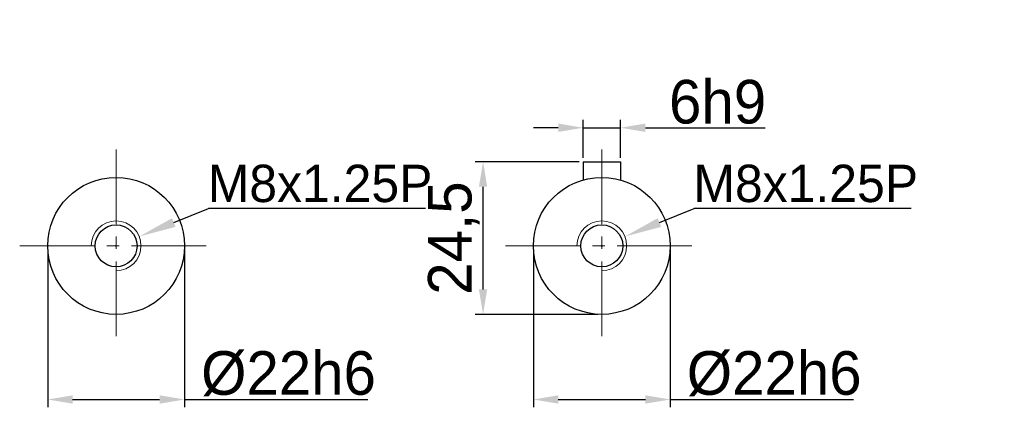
# Model space of a CAD drawing. Header units: millimetres. Extents: x 6034 to 6683, y -894 to -437.
# Tile 3 of 9: x 6220 to 6378, y -727 to -665. Entities that reach past the tile are written whole.
import ezdxf

# ---------------------------------------------------------------- set-up
doc = ezdxf.new("R2010")
doc.units = ezdxf.units.MM
doc.header["$PDSIZE"] = -5
doc.linetypes.add('点画线', pattern=[18, 12, -2, 2, -2])
doc.layers.get('0').update_dxf_attribs({"lineweight": 18})
doc.layers.get('Defpoints').update_dxf_attribs({"lineweight": 18})
for name, color, linetype, lineweight in [('7中心线层', 7, '点画线', 18), ('尺寸线层', 3, 'Continuous', 18), ('标注线', 7, 'Continuous', 18), ('粗实线', 7, 'Continuous', 40)]:
    doc.layers.add(name, color=color, linetype=linetype, lineweight=lineweight)
doc.styles.add('工程字', font='txt')
doc.dimstyles.new('DIMSTYLE_17', dxfattribs={"dimtxt": 8, "dimasz": 12, "dimexe": 0.18, "dimexo": 0.0625, "dimgap": 0.09, "dimtad": 1, "dimtih": 1, "dimtoh": 1, "dimdec": 3, "dimdsep": 46, "dimtxsty": 'Standard', "dimblk": '_CAXARROW', "dimcen": 0.09, "dimdle": 24, "dimadec": 0, "dimazin": 0, "dimtfac": 0.7, "dimtdec": 3, "dimtofl": 0, "dimtmove": 0, "dimatfit": 3, "dimfxl": 1, "dimtolj": 1, "dimarcsym": 0})
doc.dimstyles.new('ISO-25', dxfattribs={"dimtxt": 7, "dimasz": 4, "dimexe": 1.25, "dimexo": 0.625, "dimtad": 1, "dimtxsty": '工程字', "dimcen": 2, "dimdle": 8, "dimadec": 0, "dimazin": 0, "dimtfac": 1, "dimtmove": 0, "dimatfit": 3, "dimfxl": 1, "dimarcsym": 0})

# ---------------------------------------------------------------- blocks, each defined once
blk = doc.blocks.new('*D87')
at = {"layer": 'Defpoints', "color": 0}
for p in [(6316.5, -682.27), (6310.5, -687.74), (6316.5, -687.74)]:
    blk.add_point(p, dxfattribs=at)
at = {"layer": '尺寸线层', "color": 0, "lineweight": -2}
for p, q in [((6306.5, -682.27), (6302.5, -682.27)), ((6310.5, -687.12), (6310.5, -681.02)), ((6310.5, -682.27), (6316.5, -682.27)), ((6316.5, -687.12), (6316.5, -681.02)), ((6320.5, -682.27), (6339.75, -682.27))]:
    blk.add_line(p, q, dxfattribs=at)
at = {"layer": '尺寸线层', "color": 0}
for points in [[(6306.5, -682.94), (6306.5, -681.6), (6310.5, -682.27)], [(6320.5, -681.6), (6320.5, -682.94), (6316.5, -682.27)]]:
    blk.add_solid(points, dxfattribs=at)
at = {"layer": '尺寸线层', "color": 0, "insert": (6332.12, -678.14), "char_height": 7, "attachment_point": 5, "style": '工程字'}
blk.add_mtext('6h9', dxfattribs=at)
blk = doc.blocks.new('*D88')
at = {"layer": 'Defpoints', "color": 0}
for p in [(6302.5, -701.24), (6324.5, -701.24), (6324.5, -725.91)]:
    blk.add_point(p, dxfattribs=at)
at = {"layer": '尺寸线层', "color": 0, "lineweight": -2}
for p, q in [((6302.5, -701.87), (6302.5, -727.16)), ((6324.5, -701.87), (6324.5, -727.16)), ((6306.5, -725.91), (6320.5, -725.91)), ((6324.5, -725.91), (6353.95, -725.91))]:
    blk.add_line(p, q, dxfattribs=at)
at = {"layer": '尺寸线层', "color": 0}
for points in [[(6306.5, -725.24), (6306.5, -726.58), (6302.5, -725.91)], [(6320.5, -726.58), (6320.5, -725.24), (6324.5, -725.91)]]:
    blk.add_solid(points, dxfattribs=at)
at = {"layer": '尺寸线层', "color": 0, "insert": (6341.22, -721.78), "char_height": 7, "attachment_point": 5, "style": '工程字'}
blk.add_mtext('%%C22h6', dxfattribs=at)
blk = doc.blocks.new('*D89')
at = {"layer": 'Defpoints', "color": 0}
for p in [(6294.41, -687.74), (6310.5, -687.74), (6313.5, -712.24)]:
    blk.add_point(p, dxfattribs=at)
at = {"layer": '尺寸线层', "color": 0, "lineweight": -2}
for p, q in [((6309.87, -687.74), (6293.16, -687.74)), ((6294.41, -708.24), (6294.41, -691.74)), ((6312.87, -712.24), (6293.16, -712.24))]:
    blk.add_line(p, q, dxfattribs=at)
at = {"layer": '尺寸线层', "color": 0}
for points in [[(6295.07, -691.74), (6293.74, -691.74), (6294.41, -687.74)], [(6293.74, -708.24), (6295.07, -708.24), (6294.41, -712.24)]]:
    blk.add_solid(points, dxfattribs=at)
at = {"layer": '尺寸线层', "color": 0, "insert": (6289.7, -699.99), "char_height": 7, "attachment_point": 5, "rotation": 90, "style": '工程字'}
blk.add_mtext('24,5', dxfattribs=at)
blk = doc.blocks.new('_CAXARROW')
blk.add_hatch(color=0).paths.add_polyline_path([(0, 0), (-1, 0.125), (-1, -0.125)], flags=0)
blk = doc.blocks.new('*D90')
at = {"layer": 'Defpoints', "color": 0}
for p in [(6317.2, -699.74), (6309.79, -702.74)]:
    blk.add_point(p, dxfattribs=at)
at = {"layer": '尺寸线层', "color": 0, "linetype": 'Continuous', "lineweight": -2}
for p, q in [((6322.77, -697.5), (6328.33, -695.25)), ((6363.25, -695.25), (6328.33, -695.25)), ((6313.41, -701.24), (6313.59, -701.24)), ((6313.5, -701.33), (6313.5, -701.15))]:
    blk.add_line(p, q, dxfattribs=at)
at = {"layer": '尺寸线层', "color": 0, "lineweight": -2, "xscale": 6, "yscale": 6, "zscale": 6, "rotation": 201.9970576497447}
blk.add_blockref('_CAXARROW', (6317.2, -699.74), dxfattribs=at)
at = {"layer": '尺寸线层', "color": 0, "insert": (6346.29, -691.25), "char_height": 6, "attachment_point": 5, "style": '工程字'}
blk.add_mtext('\\A1;M8x1.25P', dxfattribs=at)
blk = doc.blocks.new('*D91')
at = {"layer": 'Defpoints', "color": 0}
for p in [(6224.4, -701.24), (6246.4, -701.24), (6246.4, -725.91)]:
    blk.add_point(p, dxfattribs=at)
at = {"layer": '尺寸线层', "color": 0, "lineweight": -2}
for p, q in [((6224.4, -701.87), (6224.4, -727.16)), ((6246.4, -701.87), (6246.4, -727.16)), ((6228.4, -725.91), (6242.4, -725.91)), ((6246.4, -725.91), (6275.86, -725.91))]:
    blk.add_line(p, q, dxfattribs=at)
at = {"layer": '尺寸线层', "color": 0}
for points in [[(6228.4, -725.24), (6228.4, -726.58), (6224.4, -725.91)], [(6242.4, -726.58), (6242.4, -725.24), (6246.4, -725.91)]]:
    blk.add_solid(points, dxfattribs=at)
at = {"layer": '尺寸线层', "color": 0, "insert": (6263.13, -721.78), "char_height": 7, "attachment_point": 5, "style": '工程字'}
blk.add_mtext('%%C22h6', dxfattribs=at)
blk = doc.blocks.new('*D95')
at = {"layer": 'Defpoints', "color": 0}
for p in [(6353.35, -560.97), (6459.35, -692.97), (6502.37, -692.97)]:
    blk.add_point(p, dxfattribs=at)
at = {"layer": '尺寸线层', "color": 0, "lineweight": -2}
for p, q in [((6353.97, -560.97), (6503.62, -560.97)), ((6502.37, -564.97), (6502.37, -688.97)), ((6459.97, -692.97), (6503.62, -692.97))]:
    blk.add_line(p, q, dxfattribs=at)
at = {"layer": '尺寸线层', "color": 0}
for points in [[(6503.04, -564.97), (6501.71, -564.97), (6502.37, -560.97)], [(6501.71, -688.97), (6503.04, -688.97), (6502.37, -692.97)]]:
    blk.add_solid(points, dxfattribs=at)
at = {"layer": '尺寸线层', "color": 0, "insert": (6498.25, -626.97), "char_height": 7, "attachment_point": 5, "rotation": 90, "style": '工程字'}
blk.add_mtext('132', dxfattribs=at)
blk = doc.blocks.new('*D112')
at = {"layer": 'Defpoints', "color": 0}
for p in [(6239.11, -699.74), (6231.69, -702.74)]:
    blk.add_point(p, dxfattribs=at)
at = {"layer": '尺寸线层', "color": 0, "linetype": 'Continuous', "lineweight": -2}
for p, q in [((6244.67, -697.5), (6250.24, -695.25)), ((6285.16, -695.25), (6250.24, -695.25)), ((6235.31, -701.24), (6235.49, -701.24)), ((6235.4, -701.33), (6235.4, -701.15))]:
    blk.add_line(p, q, dxfattribs=at)
at = {"layer": '尺寸线层', "color": 0, "lineweight": -2, "xscale": 6, "yscale": 6, "zscale": 6, "rotation": 201.9970576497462}
blk.add_blockref('_CAXARROW', (6239.11, -699.74), dxfattribs=at)
at = {"layer": '尺寸线层', "color": 0, "insert": (6268.2, -691.25), "char_height": 6, "attachment_point": 5, "style": '工程字'}
blk.add_mtext('\\A1;M8x1.25P', dxfattribs=at)

msp = doc.modelspace()

# ---------------------------------------------------------------- linework, layer by layer
at = {"layer": '7中心线层', "color": 0}
for p, q in [((6235.3999, -685.7413), (6235.3999, -716.7413)), ((6313.4955, -685.7413), (6313.4955, -716.7413)), ((6219.8999, -701.2413), (6250.8999, -701.2413)), ((6297.9955, -701.2413), (6328.9955, -701.2413))]:
    msp.add_line(p, q, dxfattribs=at)
at = {"layer": '标注线', "color": 0}
for centre in [(6235.3999, -701.2413), (6313.4955, -701.2413)]:
    msp.add_arc(centre, 4, 270, 180, dxfattribs=at)
at = {"layer": '粗实线', "linetype": 'Continuous', "lineweight": 30}
for p, q in [((6310.4955, -687.7413), (6310.4955, -690.6583)), ((6310.4955, -687.7413), (6316.4955, -687.7413)), ((6316.4955, -687.7413), (6316.4955, -690.6583))]:
    msp.add_line(p, q, dxfattribs=at)
for centre, radius in [((6235.3999, -701.2413), 11), ((6313.4955, -701.2413), 11), ((6235.3999, -701.2413), 3.375), ((6313.4955, -701.2413), 3.375)]:
    msp.add_circle(centre, radius, dxfattribs=at)

# ---------------------------------------------------------------- dimensions: what is measured, and where the dimension line sits
at = {"layer": '尺寸线层'}
for base, p1, p2, picture, middle in [((6502.3736, -692.9687), (6353.347, -560.9687), (6459.3497, -692.9687), '*D95', (6498.2486, -626.9687)), ((6294.4077, -687.7413), (6313.4955, -712.2413), (6310.4955, -687.7413), '*D89', (6289.6961, -699.9913))]:
    dim = msp.add_linear_dim(base=base, p1=p1, p2=p2, angle=90, dimstyle='ISO-25', dxfattribs=at)
    dim.commit()
    dim.dimension.update_dxf_attribs({"geometry": picture, "text_midpoint": middle})
for base, p1, p2, text, picture, middle in [((6316.4955, -682.2687), (6310.4955, -687.7413), (6316.4955, -687.7413), '<>h9', '*D87', (6332.1205, -678.1437)), ((6246.3999, -725.9086), (6224.3999, -701.2413), (6246.3999, -701.2413), '%%C<>h6', '*D91', (6263.1283, -721.7836)), ((6324.4955, -725.9086), (6302.4955, -701.2413), (6324.4955, -701.2413), '%%C<>h6', '*D88', (6341.2239, -721.7836))]:
    dim = msp.add_linear_dim(base=base, p1=p1, p2=p2, text=text, dimstyle='ISO-25', dxfattribs=at)
    dim.commit()
    dim.dimension.update_dxf_attribs({"geometry": picture, "text_midpoint": middle})
at = {"layer": '尺寸线层', "linetype": 'Continuous'}
for p1, p2, picture, middle in [((6231.6911, -702.7395), (6239.1087, -699.7431), '*D112', (6268.1961, -691.2484)), ((6309.7867, -702.7395), (6317.2043, -699.7431), '*D90', (6346.2917, -691.2484))]:
    dim = msp.add_diameter_dim_2p(p1=p1, p2=p2, text='M8x1.25P', dimstyle='DIMSTYLE_17', override={"dimtxt": 6, "dimasz": 6, "dimgap": 1, "dimtxsty": '工程字', "dimtol": 0}, dxfattribs=at)
    dim.commit()
    dim.dimension.update_dxf_attribs({"geometry": picture, "text_midpoint": middle})

doc.saveas('drawing.dxf')
